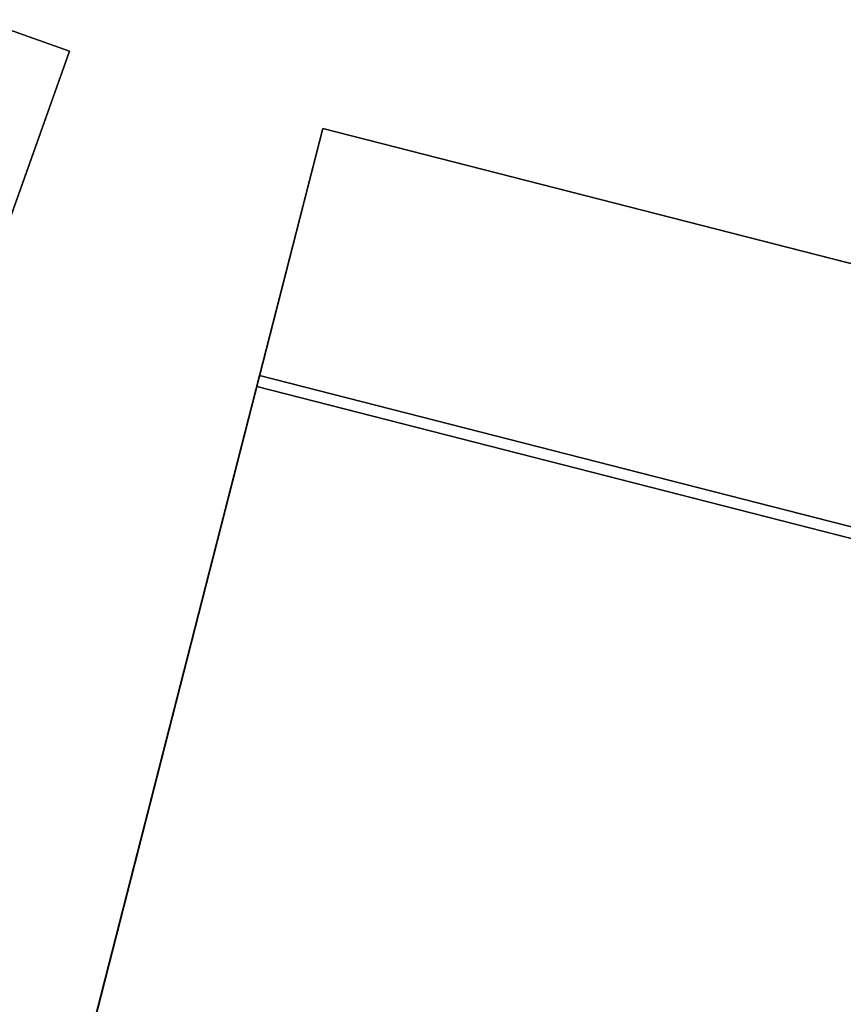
# Model space of a CAD drawing. Header units: millimetres. Extents: x 217.4 to 265.9, y 243.1 to 291.5.
# Tile 111 of 256: x 234.932 to 235.439, y 245.051 to 245.658. Entities that reach past the tile are written whole.
import ezdxf

# ---------------------------------------------------------------- set-up
doc = ezdxf.new("R2010")
doc.units = ezdxf.units.MM
doc.header["$MEASUREMENT"] = 0
doc.layers.add('TULIPA', color=7, linetype='Continuous', true_color=0x000000)

msp = doc.modelspace()

# ---------------------------------------------------------------- meshes
at = {"layer": 'TULIPA', "color": 43}
mesh = msp.add_polyface(dxfattribs=at)
corners = [(233.1723022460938, 246.2744293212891, 10.22540950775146), (234.9626007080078, 245.6381530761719, 10.22540950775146), (233.0049591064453, 245.8035736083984, 10.24285888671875), (234.7952575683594, 245.1673126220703, 10.24285888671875), (232.8376159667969, 245.3327331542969, 10.26030826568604), (234.6279144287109, 244.6964569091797, 10.26030826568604)]
mesh.append_faces([[corners[k] for k in face] for face in [(3, 1, 0, 2), (5, 3, 2, 4)]], dxfattribs={"color": 43})
mesh = msp.add_polyface(dxfattribs=at)
corners = [(233.1197052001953, 246.1264495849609, 5.728150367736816), (234.9100036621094, 245.4901733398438, 5.728150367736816), (233.1723022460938, 246.2744293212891, 10.22540950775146), (234.9626007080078, 245.6381530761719, 10.22540950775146)]
mesh.append_faces([[corners[k] for k in face] for face in [(3, 1, 0, 2)]], dxfattribs={"color": 43})
mesh = msp.add_polyface(dxfattribs=at)
corners = [(234.6279144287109, 244.6964569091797, 10.26030826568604), (234.9626007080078, 245.6381530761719, 10.22540950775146), (234.4350738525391, 244.1538696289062, -6.229640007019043), (234.7697601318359, 245.0955657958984, -6.26453971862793), (234.9076690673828, 245.4835968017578, 5.528272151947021), (234.7402191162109, 245.0124664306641, 5.528272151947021), (234.7425537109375, 245.01904296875, 5.728150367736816), (234.9100036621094, 245.4901733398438, 5.728150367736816)]
mesh.append_faces([[corners[k] for k in face] for face in [(1, 0, 6, 6), (5, 6, 0, 0), (6, 7, 1, 1), (3, 5, 2, 2), (0, 2, 5, 5), (5, 3, 4, 4)]], dxfattribs={"color": 43})
mesh = msp.add_polyface(dxfattribs=at)
corners = [(234.8709869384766, 244.6223602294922, 10.26030826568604), (234.7282867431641, 244.0644683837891, -6.229640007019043), (235.1186370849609, 245.590576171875, 10.22540950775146), (234.9759368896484, 245.0326843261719, -6.26453971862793), (235.0797271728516, 245.4384307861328, 5.728150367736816), (234.9558258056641, 244.9540252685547, 5.728150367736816), (234.9540863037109, 244.9472503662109, 5.528272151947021), (235.0779876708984, 245.4316558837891, 5.528272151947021)]
mesh.append_faces([[corners[k] for k in face] for face in [(6, 0, 5, 5), (2, 5, 0, 0), (3, 1, 6, 6), (0, 6, 1, 1), (5, 2, 4, 4), (6, 7, 3, 3)]], dxfattribs={"color": 43})
mesh = msp.add_polyface(dxfattribs=at)
corners = [(235.1186370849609, 245.590576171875, 10.22540950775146), (236.9593811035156, 245.1197357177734, 10.22540950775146), (234.8709869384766, 244.6223602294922, 10.26030826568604), (236.7117156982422, 244.1515197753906, 10.26030826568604)]
mesh.append_faces([[corners[k] for k in face] for face in [(3, 1, 0, 2)]], dxfattribs={"color": 43})
mesh = msp.add_polyface(dxfattribs=at)
corners = [(235.0797271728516, 245.4384307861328, 5.728150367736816), (236.0000915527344, 245.2030029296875, 5.728150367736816), (236.9204559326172, 244.9675903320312, 5.728150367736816), (235.1186370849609, 245.590576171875, 10.22540950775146), (236.0390014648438, 245.3551483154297, 10.22540950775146), (236.9593811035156, 245.1197357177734, 10.22540950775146)]
mesh.append_faces([[corners[k] for k in face] for face in [(4, 1, 0, 3), (5, 2, 1, 4)]], dxfattribs={"color": 43})
mesh = msp.add_polyface(dxfattribs=at)
corners = [(234.9558258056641, 244.9540252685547, 5.728150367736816), (235.8761901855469, 244.7185974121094, 5.728150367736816), (236.7965545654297, 244.4831848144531, 5.728150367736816), (235.0797271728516, 245.4384307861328, 5.728150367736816), (236.0000915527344, 245.2030029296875, 5.728150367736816), (236.9204559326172, 244.9675903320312, 5.728150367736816)]
mesh.append_faces([[corners[k] for k in face] for face in [(4, 1, 0, 3), (5, 2, 1, 4)]], dxfattribs={"color": 43})
mesh = msp.add_polyface(dxfattribs=at)
corners = [(235.0779876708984, 245.4316558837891, 5.528272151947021), (235.9983673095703, 245.1962432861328, 5.528272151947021), (236.9187316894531, 244.9608306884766, 5.528272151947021), (234.9540863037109, 244.9472503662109, 5.528272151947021), (235.8744506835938, 244.7118377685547, 5.528272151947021), (236.7948303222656, 244.4764251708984, 5.528272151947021)]
mesh.append_faces([[corners[k] for k in face] for face in [(4, 1, 0, 3), (5, 2, 1, 4)]], dxfattribs={"color": 43})
mesh = msp.add_polyface(dxfattribs=at)
corners = [(234.9759368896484, 245.0326843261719, -6.26453971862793), (236.8166809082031, 244.5618591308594, -6.26453971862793), (235.0779876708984, 245.4316558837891, 5.528272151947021), (236.9187316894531, 244.9608306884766, 5.528272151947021)]
mesh.append_faces([[corners[k] for k in face] for face in [(3, 1, 0, 2)]], dxfattribs={"color": 43})

doc.saveas('drawing.dxf')
